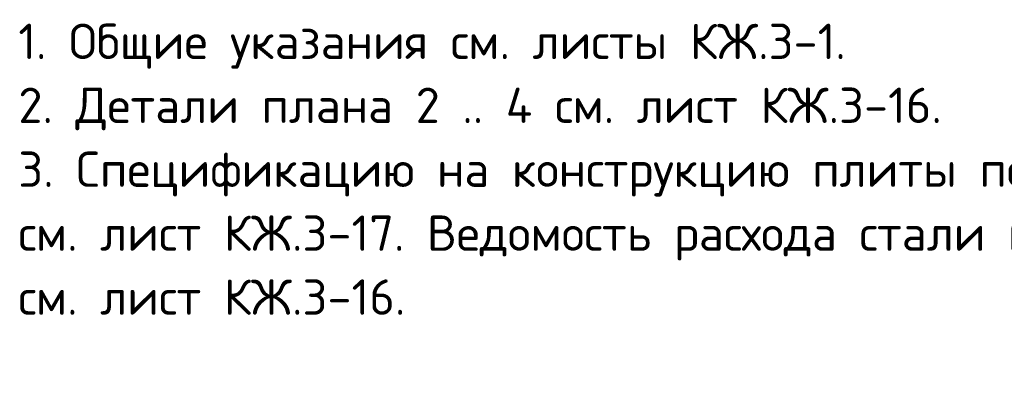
# Model space of a CAD drawing. Header units: millimetres. Extents: x 0 to 59400, y 0 to 42000.
# Tile 8 of 22: x 40411 to 48201, y 6075 to 8922. Entities that reach past the tile are written whole.
import ezdxf

# ---------------------------------------------------------------- set-up
doc = ezdxf.new("R2010")
doc.units = ezdxf.units.MM
doc.layers.add('Standard', color=7, linetype='Continuous', lineweight=25)

msp = doc.modelspace()

# ---------------------------------------------------------------- texts
at = {"layer": 'Standard', "color": 7, "linetype": 'Continuous', "lineweight": 13, "transparency": 33554687, "insert": (40400, 8890.7), "char_height": 280, "width": 16720.9, "attachment_point": 1, "line_spacing_factor": 1.084337}
msp.add_mtext('\\A1;{\\fISOCPEUR|i0|b0;\\H279.999995;\\W1.000000;\\C7;1. Общие указания см. листы КЖ.3-1.}\\P{\\fISOCPEUR|i0|b0;\\H279.999995;\\W1.000000;\\C7;2. Детали плана 2 .. 4 см. лист КЖ.3-16.}\\P{\\fISOCPEUR|i0|b0;\\H279.999995;\\W1.000000;\\C7;3. Спецификацию на конструкцию плиты покрытия на отм. +6.000, ведомость деталей}\\P{\\fISOCPEUR|i0|b0;\\H279.999995;\\W1.000000;\\C7;см. лист КЖ.3-17. Ведомость расхода стали на конструкцию плиты покрытия на отм. +6.000}\\P{\\fISOCPEUR|i0|b0;\\H279.999995;\\W1.000000;\\C7;см. лист КЖ.3-16.}\\P', dxfattribs=at)

doc.saveas('drawing.dxf')
